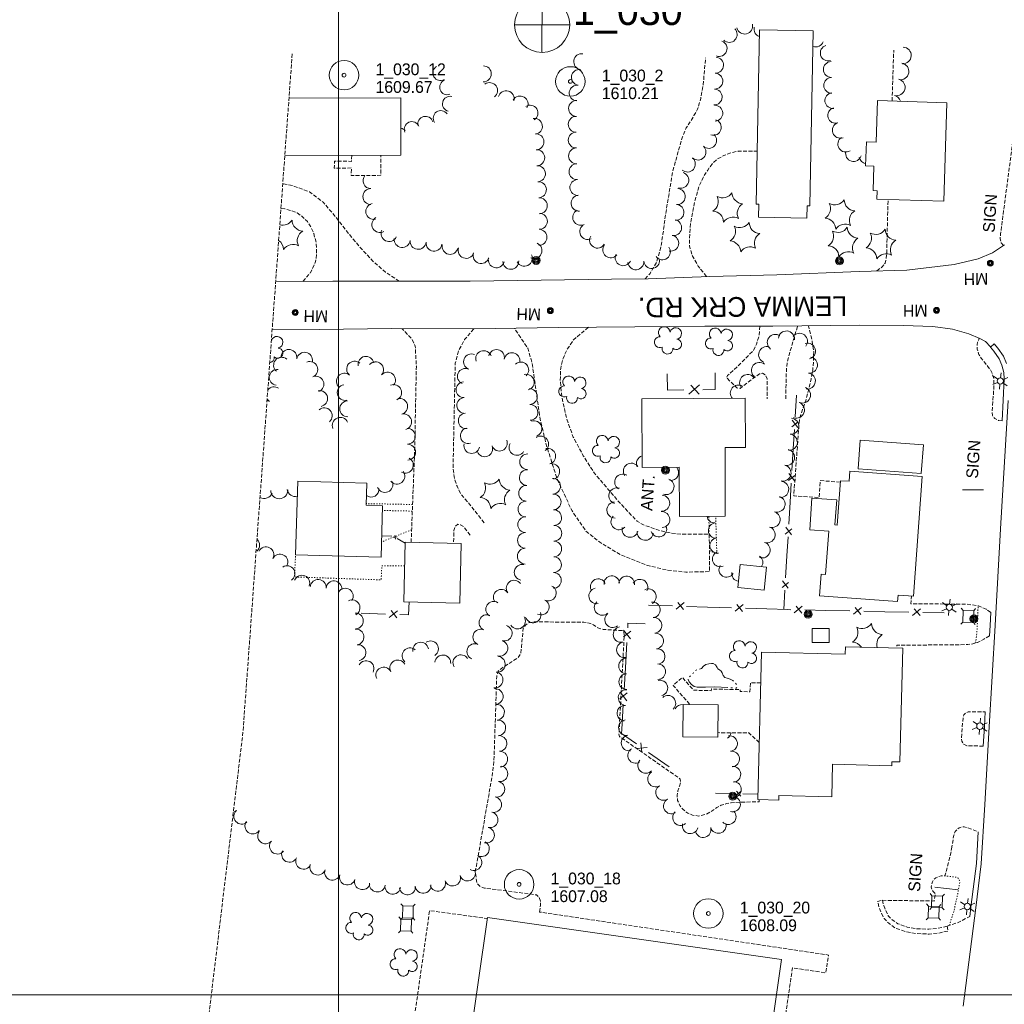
# Model space of a CAD drawing. Header units: feet. Extents: x 386655 to 388500, y 98988 to 100500.
# Tile 3 of 6: x 387338 to 387838, y 99495 to 99996. Entities that reach past the tile are written whole.
import ezdxf
from ezdxf.enums import TextEntityAlignment as Align

# ---------------------------------------------------------------- set-up
doc = ezdxf.new("R2010")
doc.units = ezdxf.units.FT
doc.header["$MEASUREMENT"] = 0
for name, pattern in [('DGN Style 3', [2.743664, 1.95976, -0.783904]), ('DGN Style 4', [3.137576, 1.567808, -0.783904, 0.00196, -0.783904]), ('DGN Style 5', [1.371832, 0.587928, -0.783904]), ('DGN Style 6', [3.727464, 0.00196, -0.783904, 1.371832, -0.783904, 0.00196, -0.783904])]:
    doc.linetypes.add(name, pattern=pattern)
for name, color, linetype, lineweight in [('E_DRN_Grate', 151, 'Continuous', 0), ('E_DWY', 73, 'DGN Style 3', 0), ('E_LAND_Vegetation', 21, 'Continuous', 0), ('E_MAP_GridLines', 151, 'Continuous', 0), ('E_MAP_Limits', 21, 'DGN Style 3', 0), ('E_MAP_PassPoints', 161, 'Continuous', 0), ('E_MISCPROP', 40, 'Continuous', 0), ('E_MISCPROP_HvyDash', 241, 'DGN Style 3', 13), ('E_MISCPROP_HvyLine', 241, 'Continuous', 13), ('E_MISCPROP_Railing', 40, 'Continuous', 0), ('E_PATH_Sidewalk', 73, 'DGN Style 5', 0), ('E_RDWY', 21, 'Continuous', 13), ('E_RDWY_Name', 21, 'Continuous', 0), ('E_UTL_AboveGroundPipe', 40, 'DGN Style 4', 0), ('E_WTR', 151, 'DGN Style 6', 0)]:
    doc.layers.add(name, color=color, linetype=linetype, lineweight=lineweight)
doc.styles.add('Style-IGR_FONT_0', font='IGR_FONT_0.shx')

# ---------------------------------------------------------------- blocks, each defined once
blk = doc.blocks.new('PP')
at = {"layer": 'E_MAP_PassPoints', "color": 40, "linetype": 'Continuous', "lineweight": 0}
for radius in [7.5, 0.96]:
    blk.add_circle((0, 0), radius, dxfattribs=at)
blk = doc.blocks.new('PHOTOC')
at = {"layer": 'E_MAP_Limits', "color": 73, "linetype": 'Continuous', "lineweight": 0}
for p, q in [((0.12, 14.06), (0.06, -13.8)), ((-13.79, 0.03), (14.12, 0.01))]:
    blk.add_line(p, q, dxfattribs=at)
blk.add_circle((0.17, 0.03), 14, dxfattribs=at)
blk = doc.blocks.new('MHO_4')
at = {"layer": 'E_DRN_Grate', "color": 20, "linetype": 'Continuous', "lineweight": 0}
for centre, radius in [((0.04, -0.06), 1.5), ((0.04, -0.06), 1.22), ((0.04, -0.07), 0.968), ((0.01, -0.08), 0.605)]:
    blk.add_circle(centre, radius, dxfattribs=at)
blk = doc.blocks.new('MHT_2')
at = {"layer": 'E_DRN_Grate', "color": 20, "linetype": 'Continuous', "lineweight": 0, "style": 'Style-IGR_FONT_0'}
blk.add_text('MH', height=6, rotation=0.0001, dxfattribs=at).set_placement((-0.35, -3.06), align=Align.CENTER)
blk = doc.blocks.new('MHO_5')
at = {"layer": 'E_DRN_Grate', "color": 20, "linetype": 'Continuous', "lineweight": 0}
for centre, radius in [((0.04, -0.06), 1.5), ((0.04, -0.06), 1.22), ((0.04, -0.07), 0.968), ((0.01, -0.08), 0.605)]:
    blk.add_circle(centre, radius, dxfattribs=at)
blk = doc.blocks.new('MHT_3')
at = {"layer": 'E_DRN_Grate', "color": 20, "linetype": 'Continuous', "lineweight": 0, "style": 'Style-IGR_FONT_0'}
blk.add_text('MH', height=6, rotation=360, dxfattribs=at).set_placement((-0.35, -3.06), align=Align.CENTER)
blk = doc.blocks.new('MHO_6')
at = {"layer": 'E_DRN_Grate', "color": 20, "linetype": 'Continuous', "lineweight": 0}
for centre, radius in [((0.04, -0.06), 1.5), ((0.04, -0.06), 1.22), ((0.04, -0.07), 0.968), ((0.01, -0.08), 0.605)]:
    blk.add_circle(centre, radius, dxfattribs=at)
blk = doc.blocks.new('MHT_4')
at = {"layer": 'E_DRN_Grate', "color": 20, "linetype": 'Continuous', "lineweight": 0, "style": 'Style-IGR_FONT_0'}
blk.add_text('MH', height=6, rotation=360, dxfattribs=at).set_placement((-0.35, -3.06), align=Align.CENTER)
blk = doc.blocks.new('MHO_7')
at = {"layer": 'E_DRN_Grate', "color": 20, "linetype": 'Continuous', "lineweight": 0}
for centre, radius in [((0.04, -0.06), 1.5), ((0.04, -0.06), 1.22), ((0.04, -0.07), 0.968), ((0.01, -0.08), 0.605)]:
    blk.add_circle(centre, radius, dxfattribs=at)
blk = doc.blocks.new('MHT_5')
at = {"layer": 'E_DRN_Grate', "color": 20, "linetype": 'Continuous', "lineweight": 0, "style": 'Style-IGR_FONT_0'}
blk.add_text('MH', height=6, rotation=0, dxfattribs=at).set_placement((-0.35, -3.06), align=Align.CENTER)
blk = doc.blocks.new('PED')
at = {"layer": 'E_UTL_AboveGroundPipe', "color": 101, "linetype": 'Continuous', "lineweight": 13}
for p, q in [((-2.34, 2.71), (-3.29, 3.77)), ((3.06, 2.71), (4.02, 3.77)), ((-3.29, -4.35), (-2.34, -3.29)), ((4.02, -4.35), (3.06, -3.29))]:
    blk.add_line(p, q, dxfattribs=at)
at = {"layer": 'E_UTL_AboveGroundPipe', "color": 101, "linetype": 'Continuous', "lineweight": 13, "flags": 128}
blk.add_lwpolyline([(-2.34, -3.29), (3.06, -3.29), (3.06, 2.71), (-2.34, 2.71)], close=True, dxfattribs=at)
blk = doc.blocks.new('POLE_1')
at = {"layer": 'E_MISCPROP', "color": 20, "linetype": 'Continuous', "lineweight": 0}
for radius in [2.02, 1.51, 1.01, 0.504]:
    blk.add_circle((0.03, -0.09), radius, dxfattribs=at)
blk = doc.blocks.new('LTP_1')
at = {"layer": 'E_MISCPROP', "color": 20, "linetype": 'Continuous', "lineweight": 0}
for p, q in [((-1.61, 0.09), (-4.22, 0.17)), ((-0.78, 1.46), (-1.98, 3.76)), ((0.86, 1.37), (2.22, 3.6)), ((1.66, 0), (4.18, -0.07)), ((-0.86, -1.4), (-2.22, -3.59)), ((0.78, -1.44), (2.02, -3.62))]:
    blk.add_line(p, q, dxfattribs=at)
blk.add_arc((0.02, 0.01), 1.64, 0, 360, dxfattribs=at)
blk = doc.blocks.new('POLE_3')
at = {"layer": 'E_MISCPROP', "color": 20, "linetype": 'Continuous', "lineweight": 0}
for centre, radius in [((-0.01, 0.02), 2.02), ((-0.01, 0.03), 1.52), ((0, -0.01), 1.01), ((0, 0), 0.502)]:
    blk.add_circle(centre, radius, dxfattribs=at)
blk = doc.blocks.new('ANT_2')
at = {"layer": 'E_MISCPROP', "color": 20, "linetype": 'Continuous', "lineweight": 0, "style": 'Style-IGR_FONT_0'}
blk.add_text('ANT.', height=6, rotation=360, dxfattribs=at).set_placement((0.55, 2.61), align=Align.MIDDLE_LEFT)
blk = doc.blocks.new('TREE')
at = {"layer": 'E_LAND_Vegetation', "color": 93, "linetype": 'Continuous', "lineweight": 0}
for centre, radius, start, end in [((-1.47, 4.28), 2.78, 1.3945, 209.1675), ((3.57, 2.42), 2.97, 278.4237, 139.6575), ((-4.47, 0.2), 2.78, 78.0716, 279.0826), ((-2.01, -4.2), 2.61, 140.7797, 358.7123), ((3.46, -3.43), 2.97, 196.0745, 79.0477)]:
    blk.add_arc(centre, radius, start, end, dxfattribs=at)
blk = doc.blocks.new('PINEL')
at = {"layer": 'E_LAND_Vegetation', "color": 93, "linetype": 'Continuous', "lineweight": 0}
for centre, start, end in [((-8.14, 7.32), 275.2113, 0.9762), ((2.26, 10.71), 215.2113, 300.9762), ((10.41, 3.41), 155.2113, 240.9762), ((-10.4, -3.39), 335.2113, 60.9762), ((-2.25, -10.7), 35.2113, 120.9762), ((8.15, -7.3), 95.2113, 180.9762)]:
    blk.add_arc(centre, 5.72, start, end, dxfattribs=at)
blk = doc.blocks.new('SIGN_4')
at = {"layer": 'E_MISCPROP', "color": 20, "linetype": 'Continuous', "lineweight": 0, "style": 'Style-IGR_FONT_0'}
blk.add_text('SIGN', height=6, rotation=0, dxfattribs=at).set_placement((-9.6, -0.01), align=Align.MIDDLE_LEFT)
blk = doc.blocks.new('LTP_3')
at = {"layer": 'E_MISCPROP', "color": 20, "linetype": 'Continuous', "lineweight": 0}
for p, q in [((-1.64, 0.07), (-4.24, 0.14)), ((-0.8, 1.43), (-2, 3.73)), ((0.9, 1.42), (2.27, 3.65)), ((-0.88, -1.42), (-2.24, -3.61)), ((0.76, -1.47), (2, -3.65)), ((1.64, -0.02), (4.16, -0.09))]:
    blk.add_line(p, q, dxfattribs=at)
blk.add_circle((0, 0), 1.64, dxfattribs=at)

msp = doc.modelspace()

# ---------------------------------------------------------------- linework, layer by layer
at = {"layer": 'E_DWY', "color": 51, "linetype": 'DGN Style 3', "lineweight": 0, "flags": 128}
for points in [[(387781.31, 99954.47), (387782.17, 99980.39)], [(387655.77, 99864.02), (387658.39, 99866.84), (387661.66, 99872.59), (387663.68, 99879.4), (387664.89, 99886.8), (387666.24, 99897.01), (387669.76, 99918.16), (387671.15, 99923.38), (387673.15, 99930.56), (387674.78, 99936.27), (387676.71, 99940.76), (387679.1, 99944.42), (387680.61, 99947.04), (387682.45, 99950.27), (387684.1, 99955.8), (387685.36, 99962.63), (387685.79, 99967.86), (387686.51, 99976.47)], [(387837.97, 99880.98), (387836.76, 99882.43), (387836.23, 99884.35), (387836.4, 99886.69), (387842.73, 99934.56), (387843.89, 99940.77), (387845.48, 99946.08), (387846.89, 99948.45), (387849.08, 99949.88)], [(387686.97, 99865.23), (387682.78, 99870.52), (387679.74, 99875.84), (387678.36, 99880.91), (387678.51, 99887.08), (387679.01, 99892.7), (387681.22, 99904.13), (387683.39, 99911.52), (387685.35, 99915.62), (387687.64, 99919.37), (387690.31, 99922.96), (387692.55, 99924.97), (387695.86, 99926.79), (387699.4, 99928.14), (387703.18, 99928.94), (387712.71, 99929.04)], [(387530.93, 99862.87), (387523.85, 99867.5), (387517.53, 99873.03), (387510.34, 99880.79), (387503.91, 99888.71), (387497.89, 99896.38), (387492.23, 99903.01), (387485.36, 99908.21), (387476.82, 99911.43), (387471.7, 99912.32)], [(387481.95, 99862.74), (387485.72, 99867.19), (387488.42, 99872.8), (387488.9, 99877.36), (387488.68, 99882.34), (387487.41, 99887.14), (387486.1, 99890.2), (387484.22, 99893.12), (387481.81, 99895.51), (387479.03, 99897.68), (387475.66, 99898.84), (387472.81, 99899.66), (387470.79, 99899.77)], [(387773.53, 99868.07), (387776.32, 99870.16), (387777.77, 99872.03), (387778.38, 99874.34), (387778.57, 99877.19), (387779.26, 99904.39)], [(387714.1, 99840.04), (387713.72, 99835.14), (387712.35, 99830.79), (387710.71, 99827.48), (387702.46, 99819.2), (387697.63, 99814.85), (387697.24, 99813.76), (387702.48, 99808.63), (387704.04, 99808.37), (387712.45, 99814.65), (387713.9, 99815.74), (387715.41, 99816.05), (387717.03, 99815.13), (387717.76, 99813.27), (387717.84, 99803.09)], [(387727.27, 99803.01), (387727.58, 99816.59), (387727.95, 99821.33), (387729.11, 99825.85), (387733.3, 99840.17)], [(387755, 99760.7), (387744.89, 99761.44), (387744.25, 99752.85), (387731.35, 99753.72), (387734.22, 99792.78), (387735.55, 99796.91), (387737.46, 99802.18), (387738.97, 99807.85), (387740.18, 99813.28), (387741.02, 99817.82), (387741.42, 99822.74), (387741.48, 99826.98), (387740.58, 99833.32), (387738.8, 99840.22)], [(387536.95, 99730.11), (387538.78, 99778.77), (387539.58, 99819.7), (387539.02, 99829.84), (387537.05, 99833.81), (387532.42, 99838.7)], [(387568.77, 99838.58), (387564.12, 99833.19), (387561.04, 99827.45), (387559.35, 99821.25), (387558.22, 99768.19), (387558.98, 99762.49), (387560.27, 99758.56), (387562.13, 99754.68), (387566.61, 99749.48), (387570.36, 99744.79), (387574.23, 99739.93)], [(387627.02, 99839.44), (387619.49, 99833.11), (387616.17, 99828.03), (387614.13, 99823.63), (387612.93, 99818.53), (387612.7, 99812.07), (387613.62, 99803.4), (387615.94, 99792.92), (387619.31, 99783.59), (387624.43, 99774.12), (387629.97, 99765.36), (387637.11, 99757.01), (387642.01, 99751.27), (387648.98, 99743.78), (387651.73, 99740.84), (387655.26, 99738.83), (387658.52, 99737.76), (387663.19, 99736.03), (387668.48, 99734.84), (387675.26, 99734.16), (387688.43, 99734.2), (387688.58, 99715.18), (387676.49, 99714.94), (387666.59, 99716.03), (387656.18, 99718.62), (387643.45, 99723.71), (387632.82, 99730.13), (387625.71, 99735.87), (387618.71, 99746.05), (387611.22, 99761.96), (387605.74, 99779.19), (387602.49, 99792.76), (387600.19, 99808.81), (387598.38, 99821.16), (387596.21, 99828.76), (387589.44, 99838.92)], [(387837.19, 99791.84), (387835.4, 99792.06), (387833.51, 99792.99), (387832.38, 99794.53), (387832.16, 99796.14), (387833.1, 99809.82), (387832.99, 99813.26), (387832.12, 99816.09), (387831.25, 99817.83), (387830.02, 99819.45), (387828.21, 99821.66), (387826.58, 99823.79), (387825.43, 99825.6), (387824.56, 99828.34), (387824.47, 99830.59), (387824.74, 99831.71), (387825.59, 99833.87)], [(387566.87, 99733.74), (387563.52, 99738.17), (387562.1, 99739.01), (387560.73, 99739.28), (387559.2, 99738.09), (387558.59, 99736.12), (387558.53, 99729.62)], [(387831.49, 99694.48), (387829.09, 99696.09), (387825.16, 99697.8), (387819.11, 99698.68), (387790.92, 99698.8), (387791.15, 99702.76)], [(387602.13, 99542.12), (387602.69, 99545.55), (387602.66, 99547.59), (387602.07, 99549.43), (387600.71, 99550.85), (387574.21, 99554.31), (387572.03, 99555.07), (387570.35, 99556.9), (387569.51, 99562.51), (387570.07, 99565.4), (387578.04, 99611.14), (387579.03, 99619.31), (387580.42, 99661.95), (387581.14, 99664.56), (387582.77, 99666.01), (387591.27, 99671.45), (387592.69, 99673.68), (387593.06, 99677.06), (387593.63, 99684.18), (387593.94, 99686.53), (387595.26, 99688.17), (387596.64, 99689.16), (387598.85, 99689.64), (387624.72, 99689.47), (387627.45, 99689.05), (387629.57, 99688.06), (387631.87, 99686.65), (387634.57, 99685.78), (387643.57, 99685.23), (387644.45, 99685.23), (387645.01, 99684.54), (387645.22, 99682.89), (387642.52, 99632.49), (387642.84, 99631.35), (387673.7, 99609.75), (387673.92, 99607.95), (387673.27, 99606.15), (387672.53, 99603.69), (387672.06, 99601.53), (387672.36, 99598.86), (387673.45, 99596.26), (387674.99, 99594.35), (387677.48, 99592.45), (387679.9, 99591.41), (387683.07, 99590.88), (387687, 99591.86), (387689.98, 99593.64), (387692.24, 99595.29), (387694.55, 99596.43), (387697.25, 99597.23), (387699.55, 99597.65), (387704.1, 99598.03), (387713.78, 99598.11), (387713.77, 99599.26)], [(387830.82, 99682.58), (387828.02, 99680.87), (387824.66, 99679.19), (387821.63, 99678.37), (387819.86, 99678.09), (387783.71, 99677.73), (387783.66, 99676.33)], [(387827.64, 99626.47), (387819.23, 99626.7), (387817.72, 99627.4), (387816.75, 99629.07), (387816.53, 99630.71), (387817.41, 99641.05), (387817.78, 99642.39), (387818.83, 99643.44), (387819.97, 99643.93), (387828.64, 99643.96)], [(387811.54, 99574.19), (387812.68, 99581.19), (387813.4, 99583.04), (387814.36, 99584.13), (387815.43, 99584.92), (387816.53, 99585.31), (387818, 99585.44), (387819.39, 99585.11), (387825.09, 99582.86)], [(387776.42, 99548.09), (387802.65, 99547.73), (387803.24, 99551.62), (387802.12, 99552.49), (387801.64, 99553.46), (387801.26, 99554.82), (387801.41, 99556.19), (387801.87, 99557.54), (387802.64, 99558.74), (387803.62, 99559.52), (387805.01, 99560.16), (387806.3, 99560.49), (387808.17, 99560.51), (387811.05, 99571.5), (387811.54, 99574.19)], [(387809.29, 99534.94), (387809.84, 99532.5), (387805.15, 99531.43), (387800.15, 99530.92), (387793.57, 99531.15), (387788.41, 99532.09), (387783.04, 99533.96), (387779.77, 99536.25), (387777.34, 99538.79), (387775.86, 99541.65), (387774.64, 99544.68), (387773.99, 99547.53), (387776.42, 99548.09)], [(387809.29, 99534.94), (387804.74, 99533.9), (387800.06, 99533.42), (387793.84, 99533.65), (387789.05, 99534.51), (387784.19, 99536.2), (387781.4, 99538.15), (387779.39, 99540.26), (387778.14, 99542.69), (387777.04, 99545.43), (387776.42, 99548.09)], [(387524.38, 99437.15), (387531.14, 99436.11), (387546.31, 99542.83), (387575.62, 99538.84)], [(387600.28, 99468.38), (387596.7, 99446.69), (387605.05, 99445.5), (387607.85, 99462.88), (387721, 99447.19), (387730.69, 99513.75), (387747.57, 99511.23), (387749.09, 99520.25), (387602.13, 99542.12)], [(387809.29, 99534.94), (387814.5, 99536.62), (387820.75, 99539.83)]]:
    msp.add_lwpolyline(points, dxfattribs=at)
at = {"layer": 'E_LAND_Vegetation', "color": 93, "linetype": 'Continuous', "lineweight": 0}
for centre, radius, start, end in [((387698.56, 99988.29), 4.04, 226.1405, 46.1252), ((387706.42, 99992.55), 4.04, 193.1181, 13.1028), ((387715.22, 99991.01), 4.04, 165.5068, 249.7761), ((387693.43, 99981.16), 4.04, 249.518, 69.5027), ((387742.55, 99985.97), 4.02, 249.3584, 338.8018), ((387748.87, 99978.88), 4.02, 107.0594, 287.0441), ((387786.78, 99977.62), 4.26, 267.5162, 87.5009), ((387623.6, 99974.48), 4.04, 81.8241, 261.8087), ((387691.65, 99972.68), 4.04, 267.2552, 87.2399), ((387551.79, 99968.72), 3.86, 119.6962, 299.6809), ((387573.61, 99968.25), 4.06, 269.5061, 89.4908), ((387622.45, 99966.49), 4.04, 81.8241, 261.8087), ((387750.44, 99970.5), 4.02, 91.9305, 271.9152), ((387785.56, 99969.53), 4.26, 259.3995, 79.3842), ((387555.3, 99961.51), 3.86, 110.614, 290.5987), ((387691.27, 99964.6), 4.04, 267.5687, 87.5533), ((387750.63, 99962.42), 4.02, 90.4801, 270.4647), ((387783.66, 99961.42), 4.26, 254.9611, 74.9458), ((387576.83, 99959.77), 4.06, 306.4839, 126.4685), ((387585.24, 99955.63), 4.06, 344.1017, 164.0864), ((387621.3, 99958.49), 4.04, 81.8241, 261.8087), ((387690.93, 99956.53), 4.04, 267.5687, 87.5533), ((387556.73, 99953.01), 3.86, 76.3565, 256.3412), ((387592.29, 99952.95), 4.06, 329.8925, 149.8772), ((387620.99, 99950.68), 4.04, 88.6474, 268.6321), ((387751.2, 99954.7), 4.02, 98.2092, 278.1939), ((387781.45, 99953.2), 4.26, 15.461, 74.9458), ((387597.32, 99948.27), 4.06, 302.3015, 122.2862), ((387691.24, 99948.27), 4.04, 272.795, 92.7797), ((387752.68, 99947.14), 4.02, 106.5921, 286.5768), ((387544.23, 99942.82), 3.86, 15.4093, 195.394), ((387552.01, 99945.75), 3.86, 34.5328, 214.5174), ((387599.58, 99941.57), 4.06, 278.3703, 98.355), ((387620.8, 99942.61), 4.04, 88.6474, 268.6321), ((387690.51, 99941.1), 4.04, 252.5736, 72.5582), ((387530.88, 99936.9), 3.86, 37.3654, 78.0448), ((387537.3, 99940.11), 3.86, 23.2312, 203.2159), ((387755.02, 99939.58), 4.02, 109.9645, 289.9491), ((387600.36, 99933.71), 4.06, 272.622, 92.6067), ((387620.83, 99934.63), 4.04, 91.1144, 271.099), ((387688.14, 99934.43), 4.04, 227.4572, 47.4419), ((387757.78, 99932.56), 4.02, 122.8038, 302.7885), ((387600.73, 99925.59), 4.06, 272.622, 92.6067), ((387620.99, 99926.55), 4.04, 91.1144, 271.099), ((387682.68, 99928.48), 4.04, 227.4572, 47.4419), ((387677.3, 99922.39), 4.04, 228.5968, 48.5815), ((387761.73, 99927.75), 4.02, 164.115, 344.0997), ((387768.63, 99926.52), 4.02, 188.6036, 259.887), ((387601.12, 99917.45), 4.06, 273.3155, 93.3002), ((387621.21, 99918.55), 4.04, 93.0551, 273.0398), ((387516.53, 99913.97), 4.06, 139.6998, 269.6564), ((387673.96, 99914.19), 4.04, 253.366, 73.3507), ((387516.48, 99905.85), 4.06, 89.6717, 269.6564), ((387601.59, 99909.34), 4.06, 273.3155, 93.3002), ((387621.64, 99910.49), 4.04, 93.0551, 273.0398), ((387672.18, 99905.91), 4.04, 265.2383, 85.2229), ((387602.06, 99901.23), 4.06, 273.3155, 93.3002), ((387622.21, 99902.5), 4.04, 94.7934, 274.7781), ((387517.95, 99898.34), 4.06, 102.0171, 282.0018), ((387671.5, 99897.86), 4.04, 265.2383, 85.2229), ((387521.04, 99891.64), 4.06, 119.9547, 299.9394), ((387602.09, 99893.29), 4.06, 268.4517, 88.4364), ((387623.07, 99895.33), 4.04, 116.3492, 296.3339), ((387471.61, 99897.05), 5.72, 255.5986, 326.9685), ((387482.13, 99894.06), 5.72, 181.2036, 266.9685), ((387626.66, 99888.09), 4.04, 116.3492, 296.3339), ((387670.35, 99890.1), 4.04, 259.4055, 79.3902), ((387484.8, 99883.44), 5.72, 121.2036, 206.9685), ((387525.69, 99887.1), 4.06, 154.4323, 334.417), ((387601.87, 99885.17), 4.06, 268.4517, 88.4364), ((387631.64, 99883.71), 4.04, 148.4845, 328.4691), ((387668.86, 99882.16), 4.04, 259.4055, 79.3902), ((387466.42, 99878.83), 5.72, 1.2036, 56.0383), ((387476.94, 99875.83), 5.72, 61.2036, 146.9685), ((387532.42, 99884.03), 4.06, 173.3981, 353.3828), ((387540.49, 99883.1), 4.06, 173.3981, 353.3828), ((387548.56, 99882.16), 4.06, 173.3981, 353.3828), ((387556.72, 99880.55), 4.06, 168.0933, 348.078), ((387564.84, 99878.51), 4.06, 161.043, 341.0277), ((387599.34, 99878.43), 4.06, 245.9769, 65.9616), ((387638.36, 99878.79), 4.04, 140.965, 320.9497), ((387664.62, 99877.78), 4.04, 216.4376, 36.4223), ((387572.52, 99875.87), 4.06, 161.043, 341.0277), ((387580.21, 99873.71), 4.06, 164.5654, 344.5501), ((387594.43, 99874.51), 4.06, 206.5959, 26.5806), ((387644.67, 99874.76), 4.04, 155.2529, 335.2375), ((387587.56, 99872.98), 4.06, 182.1932, 2.1779), ((387651.15, 99872.72), 4.04, 184.7923, 4.777), ((387659.19, 99873.4), 4.04, 184.7923, 4.777), ((387468.8, 99831.8), 2.97, 282.0667, 165.04), ((387721.96, 99831.69), 4.08, 54.5011, 234.4858), ((387727.6, 99833.47), 4.08, 355.0097, 174.9944), ((387734.25, 99832.28), 4.08, 322.1438, 142.1285), ((387462.97, 99832.32), 2.97, 4.4159, 6.9484), ((387717.57, 99825.55), 4.08, 70.8254, 250.8101), ((387738.33, 99827.29), 4.08, 285.7483, 105.733), ((387469.18, 99826.29), 2.61, 226.772, 84.7046), ((387474.83, 99824.12), 4.03, 349.7756, 169.7602), ((387482.77, 99822.68), 4.03, 349.7756, 169.7602), ((387513.98, 99820.6), 4.03, 10.914, 190.8986), ((387567.59, 99821.85), 4, 66.9663, 246.951), ((387573.76, 99823.52), 4, 19.4683, 199.453), ((387580.34, 99824.06), 4, 348.6776, 168.6623), ((387588.18, 99822.49), 4, 348.6776, 168.6623), ((387464.62, 99824.14), 2.78, 279.9887, 5.0749), ((387471.09, 99820.13), 4.03, 49.7922, 229.7768), ((387485.47, 99817.99), 4.03, 292.3616, 112.3463), ((387508.22, 99818.17), 4.03, 49.7905, 229.7752), ((387518.85, 99817.87), 4.03, 319.0484, 139.033), ((387592.69, 99817.73), 4, 311.9782, 131.9629), ((387713.92, 99817.52), 4.08, 50.5168, 230.5015), ((387739.29, 99820.2), 4.08, 262.6944, 82.6791), ((387468.86, 99813.94), 4.03, 82.264, 262.2486), ((387488.54, 99810.53), 4.03, 292.3616, 112.3463), ((387503.01, 99812.01), 4.03, 49.7905, 229.7752), ((387524.94, 99812.58), 4.03, 319.0484, 139.033), ((387564.45, 99814.49), 4, 66.9663, 246.951), ((387595.43, 99811.52), 4, 284.2572, 104.2419), ((387707.91, 99811.35), 4.08, 36.9188, 216.9034), ((387738.25, 99812.1), 4.08, 262.6944, 82.6791), ((387503.45, 99806.28), 4.03, 101.2777, 281.2624), ((387528.06, 99806.26), 4.03, 293.5699, 113.5546), ((387563.74, 99807.65), 4, 92.8171, 272.8018), ((387703.19, 99805.96), 4.08, 59.5756, 220.1899), ((387467.26, 99805.08), 4.03, 55.1442, 141.5159), ((387490.45, 99803.2), 4.03, 279.9893, 99.974), ((387597.04, 99804.17), 4, 272.0632, 92.0479), ((387735.81, 99804.95), 4.08, 247.7225, 67.7072), ((387462.65, 99798.46), 4.03, 55.1442, 74.5676), ((387467.26, 99805.08), 4.03, 210.1882, 235.1289), ((387504.68, 99797.94), 4.03, 90.5564, 270.5411), ((387531.11, 99799.16), 4.03, 284.5759, 104.5606), ((387564.13, 99799.66), 4, 92.8171, 272.8018), ((387597.33, 99796.17), 4, 272.0632, 92.0479), ((387732.72, 99797.33), 4.08, 249.4024, 69.3871), ((387492.79, 99794.46), 4.03, 310.8108, 130.7955), ((387533.14, 99791.35), 4.03, 284.5759, 104.5606), ((387564.91, 99791.87), 4, 97.2843, 277.269), ((387500.9, 99789.59), 4.03, 23.234, 203.2187), ((387599.38, 99787.89), 4, 288.5006, 108.4853), ((387729.87, 99789.11), 4.08, 264.6671, 84.6518), ((387535, 99784.01), 4.03, 271.2863, 91.271), ((387565.95, 99784.27), 4, 106.0985, 286.0832), ((387729.11, 99780.98), 4.08, 264.6671, 84.6518), ((387535.18, 99775.94), 4.03, 271.2863, 91.271), ((387567.74, 99779.27), 4, 167.9349, 347.9196), ((387581.8, 99780.52), 4, 201.3491, 21.3338), ((387590.68, 99778.35), 4, 149.084, 329.0686), ((387602.77, 99780.07), 4, 304.7747, 124.7594), ((387574.35, 99777.61), 4, 201.3491, 21.3338), ((387596.11, 99771.05), 4, 89.4348, 269.4195), ((387606.36, 99773.85), 4, 284.7187, 104.7034), ((387727.68, 99773.23), 4.08, 257.3749, 77.3596), ((387534.02, 99769.33), 4.03, 241.1031, 61.0878), ((387608.39, 99766.11), 4, 284.7187, 104.7034), ((387648.87, 99766.27), 4.07, 35.2015, 215.1862), ((387655.49, 99770.15), 4.07, 106.2023, 203.8699), ((387529.67, 99763.71), 4.03, 218.9495, 38.9341), ((387595.96, 99762.98), 4, 87.4661, 267.4508), ((387644.43, 99760.69), 4.07, 58.4903, 238.475), ((387668.77, 99765.58), 4.07, 265.7066, 40.362), ((387725.9, 99765.27), 4.08, 257.3749, 77.3596), ((387523.6, 99759.47), 4.03, 202.6149, 22.5996), ((387608.82, 99758.61), 4, 271.9571, 91.9417), ((387666.45, 99758.4), 4.07, 250.5153, 70.5), ((387724.72, 99757.02), 4.08, 262.0465, 82.0312), ((387462.26, 99756.73), 4.35, 240.8296, 338.2141), ((387469.93, 99756.6), 4.35, 181.7785, 1.7632), ((387478.14, 99757.73), 4.35, 191.1329, 282.7906), ((387516.59, 99757.12), 4.03, 233.4159, 5.8763), ((387595.61, 99754.99), 4, 87.4661, 267.4508), ((387609.09, 99750.62), 4, 271.9571, 91.9417), ((387641.51, 99753.69), 4.07, 71.9194, 251.9041), ((387595.25, 99746.99), 4, 87.4661, 267.4508), ((387640.46, 99746.52), 4.07, 92.247, 272.2317), ((387664.25, 99750), 4.07, 267.5166, 87.5013), ((387722.85, 99749.49), 4.08, 251.9922, 71.9768), ((387609.36, 99742.62), 4, 271.9571, 91.9417), ((387664.3, 99741.66), 4.07, 273.4638, 93.4485), ((387720.33, 99741.73), 4.08, 251.9922, 71.9768), ((387595.11, 99739.06), 4, 89.2875, 269.2722), ((387642.55, 99740.54), 4.07, 136.9746, 316.9592), ((387691.11, 99743.81), 3.87, 187.4785, 275.2555), ((387691.82, 99736.11), 3.87, 95.2708, 275.2555), ((387595.01, 99731.06), 4, 89.2875, 269.2722), ((387609.49, 99734.72), 4, 269.4044, 89.389), ((387648.18, 99736.71), 4.07, 166.6549, 346.6395), ((387655.89, 99735.17), 4.07, 173.4832, 353.4679), ((387662.72, 99736.96), 4.07, 199.0722, 19.0569), ((387717.8, 99733.96), 4.08, 251.9922, 71.9768), ((387455.96, 99728.7), 4, 308.4756, 48.683), ((387609.4, 99726.72), 4, 269.4044, 89.389), ((387692.6, 99728.46), 3.87, 96.4262, 276.4109), ((387715.28, 99726.2), 4.08, 251.9922, 71.9768), ((387463.19, 99723.78), 4, 332.5979, 152.5826), ((387594.91, 99723.06), 4, 89.2875, 269.2722), ((387693.91, 99721.54), 3.87, 113.8515, 293.8362), ((387470.29, 99720.09), 4, 332.5979, 152.5826), ((387609.32, 99718.72), 4, 269.4044, 89.389), ((387711.56, 99719.84), 4.08, 328.745, 53.2135), ((387473.9, 99714.17), 4, 302.772, 122.7567), ((387593.37, 99714.84), 4, 79.011, 258.9957), ((387609.23, 99710.72), 4, 269.4044, 89.389), ((387697.21, 99716.25), 3.87, 149.0856, 329.0703), ((387703.75, 99714.14), 3.87, 170.0511, 262.5242), ((387481.44, 99709.34), 4, 337.5343, 157.519), ((387489.7, 99707.2), 4, 354.7129, 174.6976), ((387497.67, 99706.46), 4, 354.7129, 174.6976), ((387589.27, 99706.79), 4, 35.2543, 215.239), ((387631.96, 99707.54), 3.97, 25.1169, 205.1016), ((387638.89, 99709.03), 3.97, 4.7862, 184.7708), ((387646.41, 99708.94), 3.97, 353.2545, 173.2392), ((387653.22, 99707.31), 3.97, 330.7435, 150.7282), ((387503.5, 99702.75), 4, 326.4219, 146.4065), ((387582.73, 99702.18), 4, 35.2543, 215.239), ((387606.65, 99704.32), 4, 242.9656, 62.9503), ((387631.2, 99702.82), 3.97, 101.9174, 281.9021), ((387657.49, 99702.45), 3.97, 298.2244, 118.2091), ((387506.93, 99696.83), 4, 297.4149, 117.3996), ((387578.88, 99696.05), 4, 56.7963, 236.781), ((387603.02, 99697.19), 4, 242.9656, 62.9503), ((387633.99, 99696.97), 3.97, 134.2194, 314.204), ((387659.51, 99695.77), 3.97, 275.5448, 95.5295), ((387598.91, 99693.2), 4, 196.7675, 16.7522), ((387508.63, 99690.15), 4, 272.1885, 92.1732), ((387575.45, 99689.28), 4, 67.1475, 247.1321), ((387590.98, 99690.08), 4, 212.9724, 32.9571), ((387639.34, 99690.78), 3.97, 127.1403, 307.1249), ((387660.3, 99687.85), 3.97, 276.1728, 96.1574), ((387508.96, 99681.98), 4, 277.1295, 97.1142), ((387572.34, 99681.91), 4, 67.1475, 247.1321), ((387584.24, 99683.92), 4, 253.8672, 73.8519), ((387643.6, 99683.22), 3.97, 102.3548, 282.3395), ((387758.23, 99684.29), 5.72, 301.2036, 26.9685), ((387766.09, 99691.91), 5.72, 241.2036, 326.9685), ((387776.61, 99688.91), 5.72, 181.2036, 266.9685), ((387546.8, 99675.96), 4, 303.6767, 123.6614), ((387582.01, 99676.24), 4, 253.8672, 73.8519), ((387645.3, 99675.46), 3.97, 102.3548, 282.3395), ((387661.16, 99679.95), 3.97, 276.1728, 96.1574), ((387760.89, 99673.68), 5.72, 32.8452, 86.9685), ((387779.27, 99678.29), 5.72, 121.2036, 197.3869), ((387509.95, 99674.04), 4, 277.1295, 97.1142), ((387536.34, 99672.41), 4, 49.7934, 229.778), ((387541.77, 99675.27), 4, 10.6457, 190.6304), ((387569.28, 99674.54), 4, 67.441, 247.4257), ((387661.93, 99672.06), 3.97, 275.5546, 95.5393), ((387514.03, 99665.89), 4, 331.9689, 151.9535), ((387530.15, 99666.26), 4, 27.1733, 207.158), ((387553.04, 99668.81), 4, 354.6674, 174.6521), ((387562.2, 99668.88), 4, 32.2704, 212.2551), ((387580.75, 99668.05), 4, 261.7968, 81.7815), ((387646.39, 99667.2), 3.97, 90.6321, 270.6168), ((387523.04, 99662.61), 4, 27.1733, 207.158), ((387662.25, 99664.32), 3.97, 270.5267, 90.5114), ((387579.6, 99660.13), 4, 261.7968, 81.7815), ((387646.48, 99659.26), 3.97, 90.6321, 270.6168), ((387663.35, 99656.01), 3.97, 284.1038, 104.0884), ((387579.64, 99651.71), 4, 274.7925, 94.7772), ((387646.16, 99651.15), 3.97, 85.6614, 265.6461), ((387667.4, 99648.3), 3.97, 311.6565, 131.6412), ((387580.31, 99643.73), 4, 274.7925, 94.7772), ((387645.56, 99643.23), 3.97, 85.6614, 265.6461), ((387674.62, 99643.62), 3.97, 83.3706, 152.7764), ((387580.97, 99635.76), 4, 274.7925, 94.7772), ((387646.31, 99635.88), 3.97, 99.8503, 279.8349), ((387581.54, 99627.85), 4, 273.0301, 93.0148), ((387647.67, 99628.06), 3.97, 99.8503, 279.8349), ((387695.56, 99633.92), 3.97, 302.2688, 350.2173), ((387698.75, 99627.77), 3.97, 277.5191, 97.5038), ((387650.99, 99621.75), 3.97, 120.5361, 300.5208), ((387581.96, 99619.86), 4, 273.0301, 93.0148), ((387656.12, 99616.61), 3.97, 137.9461, 317.9308), ((387699.79, 99619.9), 3.97, 277.5191, 97.5038), ((387582.05, 99612.42), 4, 258.499, 78.4837), ((387700.43, 99612.1), 3.97, 274.1929, 94.1776), ((387661.11, 99609.74), 3.97, 120.8214, 300.8061), ((387580.46, 99604.59), 4, 258.499, 78.4837), ((387665.18, 99602.89), 3.97, 120.1696, 300.1543), ((387700.74, 99604.45), 3.97, 266.7779, 86.7626), ((387578.86, 99596.75), 4, 258.499, 78.4837), ((387669.17, 99596.02), 3.97, 120.1696, 300.1543), ((387700.26, 99597), 3.97, 253.7528, 73.7375), ((387445.59, 99596.8), 4, 284.5328, 311.2471), ((387450.87, 99590.79), 4, 131.2624, 311.2471), ((387577.06, 99589.02), 4, 256.6148, 76.5994), ((387673.79, 99590.09), 3.97, 131.1193, 311.1039), ((387698.07, 99590.58), 3.97, 224.3515, 44.3362), ((387456.46, 99585.86), 4, 144.7605, 324.7452), ((387575.21, 99581.24), 4, 256.6148, 76.5994), ((387678.73, 99585.93), 3.97, 164.9383, 344.923), ((387685.32, 99584.02), 3.97, 195.1717, 15.1564), ((387692.99, 99586.1), 3.97, 195.1717, 15.1564), ((387462.95, 99580.85), 4, 139.0843, 319.0689), ((387468.99, 99575.61), 4, 139.0843, 319.0689), ((387572.66, 99574.32), 4, 241.3385, 61.3232), ((387475.11, 99571.46), 4, 153.831, 333.8156), ((387482.29, 99567.93), 4, 153.831, 333.8156), ((387568.82, 99567.3), 4, 241.3385, 61.3232), ((387489.41, 99564.94), 4, 161.1114, 341.096), ((387496.98, 99562.35), 4, 161.1114, 341.096), ((387504.51, 99559.87), 4, 162.9888, 342.9735), ((387558.01, 99559.35), 4, 198.8277, 18.8124), ((387565.58, 99561.93), 4, 198.8277, 18.8124), ((387512.16, 99557.52), 4, 162.9888, 342.9735), ((387519.72, 99556.32), 4, 172.0942, 352.0789), ((387527.64, 99555.22), 4, 172.0942, 352.0789), ((387535.08, 99554.83), 4, 185.7162, 5.7009), ((387543.04, 99555.63), 4, 185.7162, 5.7009), ((387550.44, 99556.77), 4, 198.8277, 18.8124)]:
    msp.add_arc(centre, radius, start, end, dxfattribs=at)
at = {"layer": 'E_MAP_GridLines', "color": 161, "linetype": 'Continuous', "lineweight": 0}
for p, q in [((387500, 99000), (387500, 100500)), ((387000, 99500), (388500, 99500))]:
    msp.add_line(p, q, dxfattribs=at)
at = {"layer": 'E_MAP_Limits', "color": 73, "linetype": 'DGN Style 3', "lineweight": 0, "flags": 128}
msp.add_lwpolyline([(387476.49, 99978.43), (387451.48, 99633.49), (387428.69, 99444.26)], dxfattribs=at)
at = {"layer": 'E_MISCPROP', "color": 20, "linetype": 'Continuous', "lineweight": 0}
for p, q in [((387817.08, 99756.83), (387827.8, 99756.77)), ((387803.08, 99554.78), (387814.87, 99553.43))]:
    msp.add_line(p, q, dxfattribs=at)
at = {"layer": 'E_MISCPROP_HvyDash', "color": 241, "linetype": 'DGN Style 3', "lineweight": 13, "flags": 128}
for points in [[(387506.79, 99926.91), (387506.65, 99923.79), (387498.04, 99923.86), (387497.9, 99920.31), (387506.63, 99920.43), (387506.48, 99916.53), (387521.49, 99916.69), (387521.54, 99926.96)], [(387714.61, 99658.6), (387709.33, 99658.69), (387709.01, 99654.12), (387704.16, 99654.19), (387704.2, 99655.2), (387689.49, 99655.54), (387689.39, 99654.66), (387680.37, 99654.91), (387674.8, 99661.35), (387670.03, 99657.36), (387678.63, 99647.54)], [(387713.85, 99628.34), (387708.49, 99633.15), (387692.87, 99633.32)]]:
    msp.add_lwpolyline(points, dxfattribs=at)
at = {"layer": 'E_MISCPROP_HvyLine', "color": 241, "linetype": 'Continuous', "lineweight": 13, "flags": 128}
for points in [[(387713.89, 99990.59), (387712.19, 99902.01), (387712.19, 99902.01), (387712.19, 99902.01), (387713.65, 99901.98), (387713.65, 99901.98), (387713.52, 99895.45), (387737.99, 99894.98), (387737.99, 99894.98), (387738.11, 99901.23), (387738.11, 99901.23), (387738.11, 99901.23), (387739.58, 99901.2), (387739.58, 99901.2), (387741.28, 99990.06), (387713.89, 99990.59)], [(387807.56, 99903.48), (387807.56, 99903.48), (387809.19, 99953.57), (387809.19, 99953.57), (387773.95, 99954.71), (387773.95, 99954.71), (387773.26, 99933.47), (387773.26, 99933.47), (387768.28, 99933.63), (387768.28, 99933.63), (387767.89, 99921.45), (387772.1, 99921.31), (387772.1, 99921.31), (387771.7, 99908.89), (387771.7, 99908.89), (387773.7, 99908.82), (387773.7, 99908.82), (387773.56, 99904.58), (387773.56, 99904.58), (387807.56, 99903.48)], [(387654.22, 99803.11), (387706.71, 99803.36), (387706.71, 99803.36), (387706.82, 99778.33), (387706.82, 99778.33), (387696.42, 99778.28), (387696.42, 99778.28), (387696.58, 99743.35), (387696.58, 99743.35), (387696.58, 99743.35), (387673.28, 99743.25), (387673.28, 99743.25), (387673.16, 99768.22), (387673.16, 99768.22), (387654.38, 99768.13), (387654.22, 99803.11)], [(387765.12, 99781.97), (387797.21, 99779.63), (387796.15, 99765.06), (387796.15, 99765.06), (387764.06, 99767.4), (387765.12, 99781.97)], [(387796.59, 99763.56), (387792.22, 99702.68), (387792.22, 99702.68), (387784.37, 99703.24), (387784.37, 99703.24), (387784.37, 99703.24), (387784.14, 99699.99), (387744.47, 99702.84), (387744.47, 99702.84), (387745.26, 99713.86), (387745.26, 99713.86), (387747.54, 99713.69), (387747.54, 99713.69), (387749.13, 99735.8), (387749.13, 99735.8), (387739.44, 99736.5), (387739.44, 99736.5), (387740.59, 99752.52), (387753.16, 99751.62), (387753.16, 99751.62), (387752.25, 99738.91), (387752.25, 99738.91), (387752.25, 99738.91), (387752.25, 99738.91), (387752.25, 99738.91), (387753.43, 99738.83), (387753.43, 99738.83), (387755.05, 99761.42), (387759.44, 99761.1), (387759.44, 99761.1), (387759.44, 99761.1), (387759.81, 99766.2), (387796.59, 99763.56)], [(387521.65, 99722.46), (387521.65, 99722.46), (387478.24, 99723.72), (387479.33, 99761.22), (387479.33, 99761.22), (387514.37, 99760.2), (387514.37, 99760.2), (387514.37, 99760.2), (387514.04, 99748.91), (387514.04, 99748.91), (387522.41, 99748.67), (387522.41, 99748.67)], [(387562.3, 99729.53), (387562.3, 99729.53), (387561.61, 99699.19), (387561.61, 99699.19), (387533.17, 99699.84), (387533.86, 99730.18), (387533.86, 99730.18), (387562.3, 99729.53)], [(387702.94, 99707.07), (387716.3, 99705.79), (387716.3, 99705.79), (387717.42, 99717.5), (387717.42, 99717.5), (387717.42, 99717.5), (387704.06, 99718.78), (387704.06, 99718.78)], [(387740.66, 99686.2), (387749.32, 99686.27), (387749.32, 99686.27), (387749.38, 99679.18), (387740.72, 99679.11), (387740.72, 99679.11), (387740.66, 99686.2)], [(387713.13, 99599.28), (387715, 99674.29), (387715, 99674.29), (387757.5, 99673.23), (387757.5, 99673.23), (387757.5, 99673.23), (387757.59, 99676.99), (387757.59, 99676.99), (387786.76, 99676.26), (387785.31, 99618.47), (387785.31, 99618.47), (387785.31, 99618.47), (387781.21, 99618.57), (387781.21, 99618.57), (387781.16, 99616.53), (387751.05, 99617.29), (387751.05, 99617.29), (387751.05, 99617.29), (387750.64, 99600.77), (387750.64, 99600.77), (387723.8, 99601.44), (387723.8, 99601.44), (387723.74, 99599.01), (387723.74, 99599.01)], [(387693, 99647.4), (387693, 99647.4), (387675.08, 99647.58), (387675.08, 99647.58), (387674.92, 99631.15), (387692.84, 99630.98), (387692.84, 99630.98), (387693, 99647.4)], [(387715.7, 99451.79), (387715.7, 99451.79), (387566.2, 99473.28), (387566.2, 99473.28), (387575.7, 99539.42), (387725.21, 99517.92), (387725.21, 99517.92), (387725.21, 99517.92)]]:
    msp.add_lwpolyline(points, close=True, dxfattribs=at)
msp.add_lwpolyline([(387472.75, 99926.79), (387531.73, 99927), (387531.73, 99927), (387531.63, 99956.16), (387474.86, 99955.96)], dxfattribs=at)
at = {"layer": 'E_MISCPROP_Railing', "color": 40, "linetype": 'Continuous', "lineweight": 0}
for p, q in [((387683.42, 99810.21), (387678.02, 99805.37)), ((387683.24, 99805.44), (387679.06, 99810.06)), ((387730.31, 99788.82), (387733.57, 99791.37)), ((387733.47, 99788.46), (387730.51, 99792.28)), ((387731.84, 99761.21), (387728.89, 99765.04)), ((387728.68, 99761.57), (387731.95, 99764.12)), ((387727.06, 99734.32), (387730.32, 99736.87)), ((387730.22, 99733.97), (387727.27, 99737.79)), ((387529.8, 99732.94), (387527.59, 99732.49)), ((387529.01, 99731.69), (387528.6, 99733.58)), ((387725.44, 99707.08), (387728.7, 99709.63)), ((387728.59, 99706.72), (387725.64, 99710.54)), ((387675.65, 99699.45), (387671.53, 99696.09)), ((387675.35, 99695.97), (387672.45, 99699.48)), ((387530, 99695.33), (387525.8, 99691.89)), ((387529.7, 99691.77), (387526.74, 99695.36)), ((387705.69, 99698.49), (387701.57, 99695.12)), ((387705.39, 99695), (387702.49, 99698.52)), ((387735.7, 99697.6), (387731.62, 99694.19)), ((387735.45, 99694.11), (387732.5, 99697.59)), ((387765.75, 99696.95), (387761.66, 99693.55)), ((387765.49, 99693.46), (387762.55, 99696.95)), ((387795.79, 99696.31), (387791.71, 99692.9)), ((387795.53, 99692.82), (387792.59, 99696.3)), ((387648.57, 99684.96), (387644.8, 99682.01)), ((387644.92, 99685.37), (387648.34, 99680.96)), ((387646.76, 99653.51), (387642.99, 99650.56)), ((387643.11, 99653.91), (387646.52, 99649.51)), ((387651.39, 99625.21), (387656.94, 99625.77)), ((387653.66, 99628.09), (387654.18, 99623.34)), ((387704.64, 99603.55), (387701.7, 99601.12)), ((387704.44, 99601.05), (387702.34, 99603.56))]:
    msp.add_line(p, q, dxfattribs=at)
at = {"layer": 'E_MISCPROP_Railing', "color": 40, "linetype": 'Continuous', "lineweight": 0, "flags": 128}
for points in [[(387675.48, 99807.55), (387667.16, 99807.44), (387667.1, 99815.79)], [(387691.41, 99816.18), (387691.4, 99807.76), (387685.16, 99807.68)], [(387732.08, 99793.86), (387732.74, 99804.94)], [(387731.12, 99777.69), (387731.7, 99787.43)], [(387730.46, 99766.62), (387731.12, 99777.69)], [(387729.49, 99750.44), (387730.07, 99760.18)], [(387728.83, 99739.37), (387729.49, 99750.44)], [(387527.15, 99733.15), (387521.96, 99733.32)], [(387533.85, 99729.74), (387529.87, 99731.99)], [(387727.87, 99723.2), (387728.45, 99732.94)], [(387727.21, 99712.12), (387727.87, 99723.2)], [(387726.24, 99695.95), (387726.82, 99705.69)], [(387536.01, 99699.78), (387535.63, 99693.24), (387531.22, 99693.38)], [(387669.74, 99697.77), (387657.54, 99698.16)], [(387687.57, 99697.19), (387676.84, 99697.54)], [(387699.78, 99696.8), (387687.57, 99697.19)], [(387717.61, 99696.23), (387706.88, 99696.57)], [(387729.82, 99695.85), (387728.38, 99695.88), (387717.61, 99696.23)], [(387747.65, 99695.47), (387736.91, 99695.7)], [(387759.86, 99695.2), (387747.65, 99695.47)], [(387777.7, 99694.82), (387766.96, 99695.05)], [(387789.91, 99694.56), (387777.7, 99694.82)], [(387807.74, 99694.17), (387797, 99694.41)], [(387523.98, 99693.6), (387511.51, 99694)], [(387655.91, 99688.67), (387647.1, 99689.01), (387646.96, 99686.56)], [(387646.53, 99679.13), (387645.8, 99666.35)], [(387645.8, 99666.35), (387645.15, 99655.11)], [(387644.72, 99647.68), (387643.99, 99634.9)], [(387643.99, 99634.9), (387643.87, 99632.93), (387651.46, 99627.57)], [(387657.54, 99623.28), (387667.99, 99615.89)], [(387700.41, 99602.31), (387691.66, 99602.53)], [(387713.2, 99602), (387705.5, 99602.19)]]:
    msp.add_lwpolyline(points, dxfattribs=at)
at = {"layer": 'E_PATH_Sidewalk', "color": 51, "linetype": 'DGN Style 5', "lineweight": 0, "flags": 128}
for points in [[(387537.67, 99749.32), (387514.07, 99749.76)], [(387537.54, 99745.96), (387522.34, 99746.29)], [(387688.43, 99734.2), (387688.2, 99743.31)], [(387688.49, 99725.91), (387692.27, 99724.16), (387691.69, 99743.33)], [(387537.19, 99736.51), (387521.99, 99730.31), (387521.88, 99730.3)], [(387533.59, 99718.07), (387522.05, 99718.12), (387521.68, 99711.01), (387477.6, 99712.48), (387478.25, 99724.1)], [(387823.61, 99678.91), (387824.07, 99681.23), (387824.42, 99684.36), (387825.06, 99697.82)], [(387810.37, 99535.29), (387812.8, 99542.95), (387814.67, 99551.41), (387815.7, 99557.31), (387815.41, 99558.68), (387814.92, 99559.38), (387814.23, 99559.72), (387808.17, 99560.51)]]:
    msp.add_lwpolyline(points, dxfattribs=at)
at = {"layer": 'E_RDWY', "color": 21, "linetype": 'Continuous', "lineweight": 13, "flags": 128}
for points in [[(387468.1, 99862.66), (387497.2, 99862.82), (387527.56, 99862.87), (387566.97, 99862.89), (387603.02, 99863.37), (387638.67, 99863.95), (387657.36, 99864.03), (387688.72, 99865.3), (387722.82, 99866.1), (387764.62, 99867.81), (387788.77, 99868.52), (387812.82, 99871.41), (387825.08, 99874.23), (387832.34, 99877.24), (387838.43, 99881.28)], [(387831.33, 99829.44), (387828.82, 99832.16), (387825.89, 99833.75), (387820.27, 99836.16), (387811.95, 99838.48), (387802.05, 99839.83), (387786.93, 99840.36), (387764.94, 99840.44), (387720.67, 99840.06), (387686.16, 99839.97), (387650.62, 99839.7), (387611.63, 99839.27), (387568.91, 99838.58), (387526.74, 99838.72), (387490.59, 99838.32), (387466.91, 99838.39), (387466.34, 99838.38)], [(387839.49, 99821.05), (387837.86, 99824.7), (387835, 99828.72), (387833.2, 99830.95), (387831.25, 99829.37)], [(387837.19, 99791.84), (387837.83, 99802.4), (387838.32, 99813.27), (387838.14, 99816.45), (387837.13, 99820.21), (387835.68, 99823.45), (387833.01, 99827.21), (387831.25, 99829.37)], [(387817.4, 99494.31), (387823.84, 99544.27), (387826.62, 99566.56), (387828.43, 99596.77), (387830.72, 99636.29), (387833.62, 99687.74), (387836.36, 99736.91), (387840.33, 99802.27)], [(387830.82, 99682.58), (387831.12, 99687.88), (387831.49, 99694.48)], [(387827.64, 99626.47), (387828.22, 99636.43), (387828.64, 99643.96)], [(387820.75, 99539.83), (387821.36, 99544.58), (387824.13, 99566.79), (387825.09, 99582.86)]]:
    msp.add_lwpolyline(points, dxfattribs=at)
at = {"layer": 'E_WTR', "color": 161, "linetype": 'Continuous', "lineweight": 0, "flags": 128}
for points in [[(387682.08, 99665.19), (387681.45, 99664.94), (387681.4, 99664.9)], [(387692.36, 99666.47), (387691.51, 99667.8), (387690.38, 99668.49), (387689.52, 99668.46), (387688.21, 99668.3), (387686.63, 99667.97), (387685.47, 99667.08), (387684.45, 99665.97), (387683.47, 99665.68)], [(387700.72, 99659.53), (387700.34, 99659.8), (387698.97, 99660.47), (387697.52, 99661), (387696.29, 99661.44), (387695.43, 99662.35), (387695.03, 99663.72), (387694.46, 99664.54), (387693.7, 99665.26), (387692.83, 99665.85), (387692.36, 99666.47)], [(387677.76, 99660.53), (387677.74, 99660.42), (387678.23, 99659.1), (387679.44, 99657.88), (387680.72, 99656.84), (387682.24, 99656.47), (387684.22, 99656.43), (387686.48, 99656.53)], [(387678.97, 99662.21), (387678.68, 99661.98), (387678.39, 99661.76)], [(387680.36, 99663.87), (387680.01, 99663.23)], [(387686.48, 99656.53), (387691.26, 99656.56), (387697.86, 99656.2)], [(387699.43, 99656.12), (387700.22, 99656.08)], [(387701.78, 99656), (387702.1, 99655.99), (387702.44, 99656.31)], [(387702.23, 99657.77), (387701.82, 99658.45)]]:
    msp.add_lwpolyline(points, dxfattribs=at)

# ---------------------------------------------------------------- block references
at = {"layer": 'E_DRN_Grate', "color": 20, "linetype": 'Continuous', "lineweight": 0}
for name, p, xscale, yscale, zscale, rotation in [('MHO_4', (387831.29, 99871.99), 1.000000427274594, 1.000000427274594, 1.000000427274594, 181.0504685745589), ('MHT_2', (387823.59, 99863.92), 1.000000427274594, 1.000000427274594, 1.000000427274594, 181.0504685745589), ('MHT_3', (387792.75, 99847.79), 1.000000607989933, 1.000000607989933, 1.000000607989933, 180.4669131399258), ('MHO_5', (387803.95, 99848), 1.000000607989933, 1.000000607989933, 1.000000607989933, 180.4669131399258), ('MHO_7', (387478.09, 99846.87), 1.000000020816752, 1.000000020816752, 1.000000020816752, 179.0746810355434), ('MHT_5', (387488.15, 99845.02), 1.000000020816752, 1.000000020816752, 1.000000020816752, 179.0746810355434), ('MHT_4', (387596.35, 99845.99), 0.9999991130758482, 0.9999991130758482, 0.9999991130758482, 178.6252889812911), ('MHO_6', (387607.71, 99847.82), 0.9999991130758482, 0.9999991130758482, 0.9999991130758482, 178.6252889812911)]:
    msp.add_blockref(name, p, dxfattribs=dict(at, xscale=xscale, yscale=yscale, zscale=zscale, rotation=rotation))
at = {"layer": 'E_LAND_Vegetation', "color": 93, "linetype": 'Continuous', "lineweight": 0, "xscale": 1.00000065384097, "yscale": 1.00000065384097, "zscale": 1.00000065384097, "rotation": 85.99226326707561}
for name, p in [('PINEL', (387697.84, 99900.34)), ('PINEL', (387754.81, 99896.77)), ('PINEL', (387706.54, 99885.2)), ('PINEL', (387756.44, 99882.76)), ('PINEL', (387775.66, 99881.74)), ('TREE', (387667.71, 99833.04)), ('TREE', (387693.6, 99832.32)), ('TREE', (387619.15, 99807.97)), ('TREE', (387636.2, 99777.78)), ('PINEL', (387579.59, 99754.76)), ('TREE', (387705.8, 99673.41)), ('TREE', (387510.85, 99535.21)), ('TREE', (387533.42, 99516.77))]:
    msp.add_blockref(name, p, dxfattribs=at)
at = {"layer": 'E_MAP_Limits', "color": 73, "linetype": 'Continuous', "lineweight": 0}
msp.add_blockref('PHOTOC', (387603.33, 99993.14), dxfattribs=at)
at = {"layer": 'E_MAP_PassPoints', "color": 40, "linetype": 'Continuous', "lineweight": 0}
for p in [(387502.84, 99967.59), (387617.84, 99964.42), (387591.79, 99556.18), (387687.96, 99541.4)]:
    msp.add_blockref('PP', p, dxfattribs=at)
at = {"layer": 'E_MISCPROP', "color": 20, "linetype": 'Continuous', "lineweight": 0}
for name, p, xscale, yscale, zscale, rotation in [('SIGN_4', (387831.02, 99897.19), 1.00000006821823, 1.00000006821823, 1.00000006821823, 86.15245321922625), ('POLE_1', (387600.38, 99873.4), 1.000001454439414, 1.000001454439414, 1.000001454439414, 86.23160739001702), ('POLE_1', (387754.45, 99873.14), 1.000001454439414, 1.000001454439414, 1.000001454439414, 86.23160739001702), ('LTP_1', (387836.33, 99812.1), 1.000001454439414, 1.000001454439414, 1.000001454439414, 86.23160739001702), ('SIGN_4', (387822.53, 99772.13), 1.00000006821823, 1.00000006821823, 1.00000006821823, 86.15245321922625), ('POLE_3', (387666.14, 99766.77), 0.9999982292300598, 0.9999982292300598, 0.9999982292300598, 84.16771024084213), ('ANT_2', (387659.06, 99745.43), 1.00000065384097, 1.00000065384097, 1.00000065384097, 85.99226326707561), ('LTP_3', (387810.4, 99697.05), 1.00000006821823, 1.00000006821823, 1.00000006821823, 86.15245321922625), ('POLE_1', (387738.6, 99693.5), 1.000001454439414, 1.000001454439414, 1.000001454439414, 86.23160739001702), ('POLE_1', (387822.8, 99691.17), 1.000001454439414, 1.000001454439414, 1.000001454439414, 86.23160739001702), ('LTP_1', (387825.95, 99636.58), 1.000001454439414, 1.000001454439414, 1.000001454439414, 86.23160739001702), ('POLE_1', (387700.26, 99600.98), 1.000001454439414, 1.000001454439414, 1.000001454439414, 86.23160739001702), ('SIGN_4', (387793.12, 99562.05), 1.00000006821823, 1.00000006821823, 1.00000006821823, 86.15245321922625), ('LTP_1', (387819.55, 99544.9), 1.000001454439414, 1.000001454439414, 1.000001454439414, 86.23160739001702)]:
    msp.add_blockref(name, p, dxfattribs=dict(at, xscale=xscale, yscale=yscale, zscale=zscale, rotation=rotation))
at = {"layer": 'E_UTL_AboveGroundPipe', "color": 101, "linetype": 'Continuous', "lineweight": 13, "xscale": 0.9999978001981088, "yscale": 0.9999978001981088, "zscale": 0.9999978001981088, "rotation": 178.4803656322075}
for p in [(387820.36, 99692.1), (387804.54, 99547.02), (387535.62, 99541.85), (387802.73, 99541.77), (387534.65, 99535.18)]:
    msp.add_blockref('PED', p, dxfattribs=at)

# ---------------------------------------------------------------- texts
at = {"layer": 'E_MAP_Limits', "color": 73, "linetype": 'Continuous', "lineweight": 0, "style": 'Style-IGR_FONT_0'}
msp.add_text('1_030', height=15, dxfattribs=at).set_placement((387619.15, 99993.1))
at = {"layer": 'E_MAP_PassPoints', "color": 40, "linetype": 'Continuous', "lineweight": 0, "style": 'Style-IGR_FONT_0'}
for s, p in [('1_030_12', (387518.84, 99967.59)), ('1_030_2', (387633.84, 99964.42)), ('1609.67', (387518.84, 99958.59)), ('1610.21', (387633.84, 99955.42)), ('1_030_18', (387607.79, 99556.18)), ('1607.08', (387607.79, 99547.18)), ('1_030_20', (387703.96, 99541.4)), ('1608.09', (387703.96, 99532.4))]:
    msp.add_text(s, height=6, dxfattribs=at).set_placement(p)
at = {"layer": 'E_RDWY_Name', "color": 21, "linetype": 'Continuous', "lineweight": 0, "style": 'Style-IGR_FONT_0', "width": 0.999992}
msp.add_text('LEMMA CRK RD.', height=10, rotation=180.4304, dxfattribs=at).set_placement((387758.49, 99855.21))

doc.saveas('drawing.dxf')
